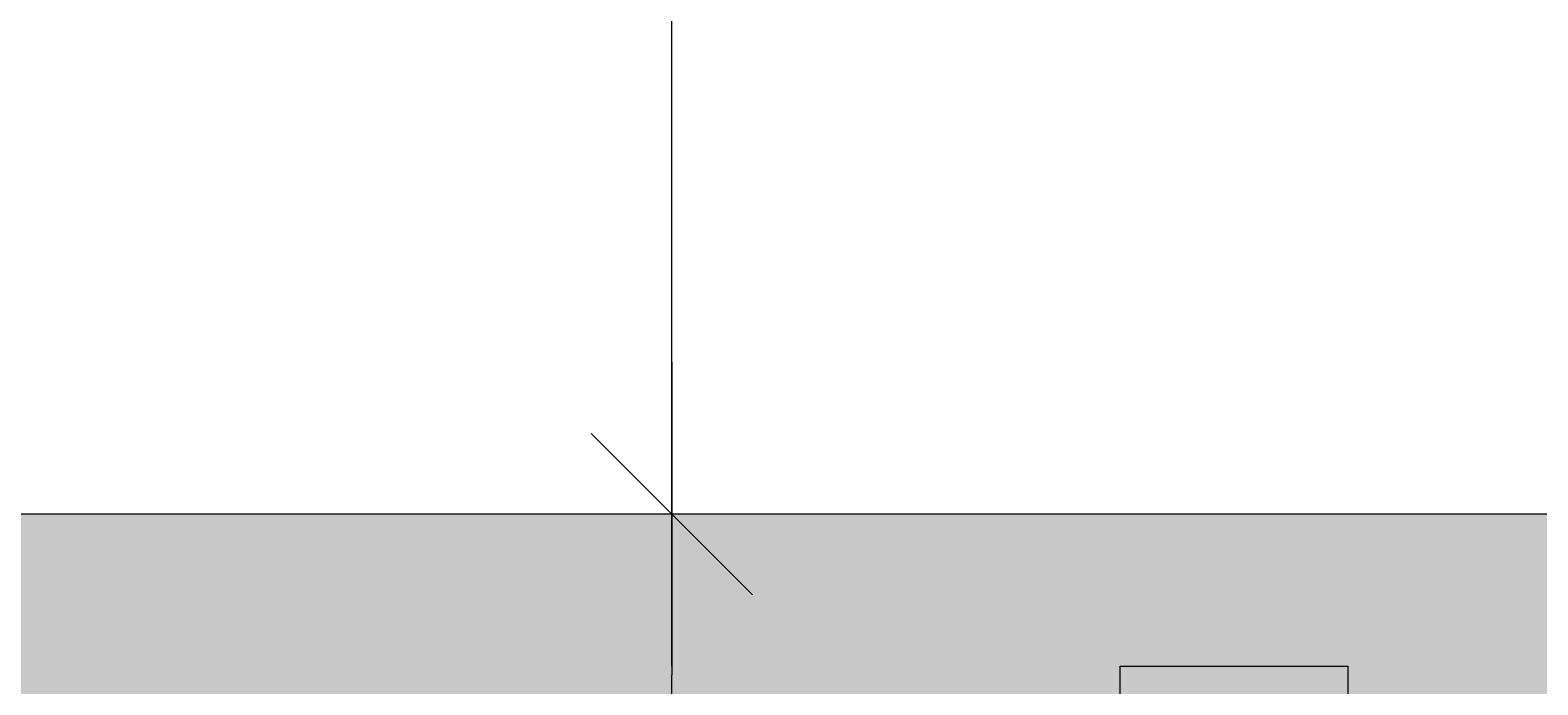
# Model space of a CAD drawing. Extents: x -620 to 300, y 62 to 1162.
# Tile 91 of 256: x 25.5 to 35.42, y 612.33 to 616.64. Entities that reach past the tile are written whole.
import ezdxf
from ezdxf.lldxf.tags import DXFTag

# ---------------------------------------------------------------- set-up
doc = ezdxf.new("R2010")
doc.units = 0
doc.layers.get('0').update_dxf_attribs({"lineweight": 13})
for name, color, linetype, lineweight, true_color in [('30 -35 Decken- 1 Konstruktion-Träger- Stahlbeton', 7, 'Continuous', 13, 0x33aa00), ('30 -35 Decken- 11 Durchbruch', 5, 'Continuous', 15, 0x0000ff), ('40 -47 Nutzungspez. Anlagen- 4 Feuerlöschanlagen', 7, 'Continuous', 9, 0xff7fff), ('70 -76 Bemaßung- 2 Allgemein', 9, 'Continuous', 5, 0x808080), ('iwb_Schraffur_Unterzug', 7, 'Continuous', 5, 0xffffcc)]:
    doc.layers.add(name, color=color, linetype=linetype, lineweight=lineweight, true_color=true_color)
doc.styles.get("Standard").update_dxf_attribs({"font": 'ARIALN.TTF'})
tags = doc.linetypes.add('fein_strichliert-A06G94XS8I', pattern=[4, 1, -2, 1]).pattern_tags.tags
tags[8:9] = [DXFTag(74, 4), DXFTag(75, 0), DXFTag(340, '0'), DXFTag(46, 0.0), DXFTag(50, 0.0), DXFTag(44, 0.0), DXFTag(45, 0.0)]
tags[6:7] = [DXFTag(74, 4), DXFTag(75, 0), DXFTag(340, '0'), DXFTag(46, 0.0), DXFTag(50, 0.0), DXFTag(44, 0.0), DXFTag(45, 0.0)]
tags[4:5] = [DXFTag(74, 4), DXFTag(75, 0), DXFTag(340, '0'), DXFTag(46, 0.0), DXFTag(50, 0.0), DXFTag(44, 0.0), DXFTag(45, 0.0)]

# ---------------------------------------------------------------- blocks, each defined once
blk = doc.blocks.new('Referenz-A06G94XT8I')
at = {"layer": '30 -35 Decken- 1 Konstruktion-Träger- Stahlbeton', "color": 0, "linetype": 'fein_strichliert-A06G94XS8I', "lineweight": -2, "ltscale": 0.13}
blk.add_line((76.5009, 613.4534), (-451.5796, 613.4534), dxfattribs=at)
at = {"layer": '40 -47 Nutzungspez. Anlagen- 4 Feuerlöschanlagen', "color": 0, "linetype": 'Continuous', "lineweight": -2, "ltscale": 0.13}
for p, q in [((32.6704, 606.4534), (32.6704, 612.4534)), ((32.6704, 612.4534), (34.1704, 612.4534)), ((34.1704, 612.4534), (34.1704, 606.4534))]:
    blk.add_line(p, q, dxfattribs=at)
at = {"layer": '70 -76 Bemaßung- 2 Allgemein', "color": 0, "linetype": 'Continuous', "lineweight": -2, "ltscale": 0.13}
for p, q in [((29.7204, 614.5138), (29.7204, 723.093)), ((29.7204, 612.4534), (29.7204, 614.5138)), ((29.7204, 614.4534), (29.7204, 612.393)), ((30.251, 612.9229), (29.1898, 613.984)), ((29.1898, 613.984), (30.251, 612.9229)), ((32.2204, 613.4534), (28.7204, 613.4534)), ((32.2204, 613.4534), (28.7204, 613.4534)), ((29.7204, 608.0138), (29.7204, 612.393))]:
    blk.add_line(p, q, dxfattribs=at)
at = {"layer": '30 -35 Decken- 11 Durchbruch', "color": 0, "linetype": 'ByBlock', "lineweight": -2, "ltscale": 0.13, "char_height": 0.0036, "attachment_point": 1}
for s, insert in [('{\\fArial Narrow;prm2_value}', (34.9346, 613.457)), ('{\\fArial Narrow;prm6_value}', (34.9346, 613.457)), ('{\\fArial Narrow;prm1_value}', (34.9346, 613.457)), ('{\\fArial Narrow;prm0_value}', (34.9346, 613.457)), ('{\\fArial Narrow;prm4_value}', (34.9346, 613.457)), ('{\\fArial Narrow;prm3_value}', (34.9346, 613.457)), ('{\\fArial Narrow;prm5_value}', (34.9346, 613.457)), ('{\\fArial Narrow;prm7_value}', (34.9346, 613.457)), ('{\\fArial Narrow;instanceID}', (34.9346, 613.457)), ('{\\fArial Narrow;prm0_name}', (34.9346, 613.457)), ('{\\fArial Narrow;prm3_name}', (34.9346, 613.457)), ('{\\fArial Narrow;prm3_type}', (34.9346, 613.457)), ('{\\fArial Narrow;prm6_name}', (34.9346, 613.457)), ('{\\fArial Narrow;prm2_name}', (34.9346, 613.457)), ('{\\fArial Narrow;prm2_type}', (34.9346, 613.457)), ('{\\fArial Narrow;prm6_type}', (34.9346, 613.457)), ('{\\fArial Narrow;prm0_type}', (34.9346, 613.457)), ('{\\fArial Narrow;prm4_type}', (34.9346, 613.457)), ('{\\fArial Narrow;prm5_name}', (34.9346, 613.457)), ('{\\fArial Narrow;prm5_type}', (34.9346, 613.457)), ('{\\fArial Narrow;prm4_name}', (34.9346, 613.457)), ('{\\fArial Narrow;prm1_name}', (34.9346, 613.457)), ('{\\fArial Narrow;prm1_type}', (34.9346, 613.457)), ('{\\fArial Narrow;prm7_name}', (34.9346, 613.457)), ('{\\fArial Narrow;prm7_type}', (34.9346, 613.457)), ('{\\fArial Narrow;IFC_UUID}', (34.9348, 613.457))]:
    blk.add_mtext(s, dxfattribs=dict(at, insert=insert))
blk = doc.blocks.new('Referenz-A06G94XV8I')
at = {"layer": 'iwb_Schraffur_Unterzug', "linetype": 'Continuous', "ltscale": 0.13}
for points in [[(-538.6311, 613.4534), (76.5009, 613.4534), (76.5009, 607.2949)], [(-538.6311, 613.4534), (76.5009, 607.2949), (-538.6311, 609.7903)]]:
    blk.add_solid(points, dxfattribs=at)

msp = doc.modelspace()

# ---------------------------------------------------------------- block references
at = {"color": 8, "lineweight": 13, "ltscale": 0.13, "true_color": 0x808080}
msp.add_blockref('Referenz-A06G94XT8I', (0, 0), dxfattribs=at)
at = {"color": 8, "lineweight": 25, "ltscale": 0.25, "true_color": 0x808080}
msp.add_blockref('Referenz-A06G94XV8I', (0, 0), dxfattribs=at)

doc.saveas('drawing.dxf')
